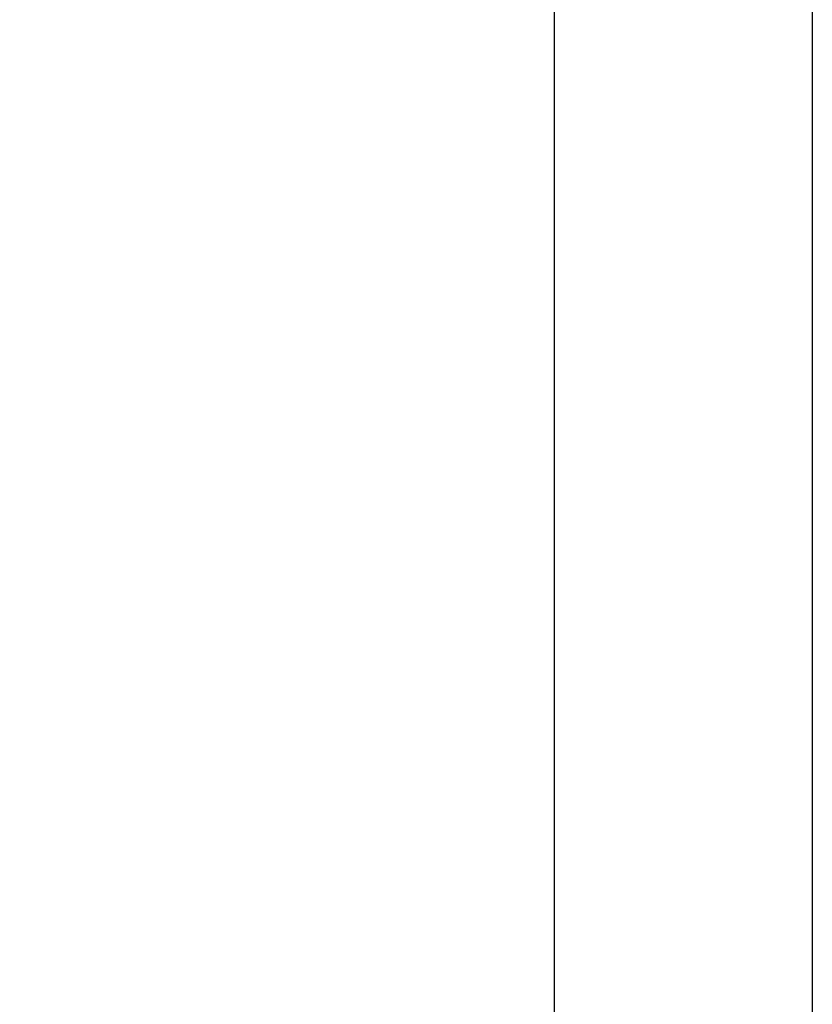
# Model space of a CAD drawing. Extents: x 68 to 125, y 76 to 211.
# Tile 18 of 89: x 81.13 to 84.68, y 119.15 to 123.55. Entities that reach past the tile are written whole.
import ezdxf

# ---------------------------------------------------------------- set-up
doc = ezdxf.new("R2010")
doc.units = 0
doc.layers.add('MAKE2D___U_53EF_U_89C1_U_0', color=7, linetype='CONTINUOUS')

msp = doc.modelspace()

# ---------------------------------------------------------------- linework, layer by layer
at = {"layer": 'MAKE2D___U_53EF_U_89C1_U_0', "color": 7}
msp.add_open_spline([(76.6301, 171.8462), (76.6365, 172.0291), (76.6429, 172.212), (76.6494, 172.3949), (76.6542, 172.5318), (76.6757, 172.6201), (76.7055, 172.684), (76.7354, 172.7479), (76.7736, 172.7874), (76.8177, 172.8098), (76.9058, 172.8546), (77.0174, 172.831), (77.1463, 172.7568), (77.2752, 172.6827), (77.4214, 172.5581), (77.586, 172.3796), (77.7507, 172.201), (77.9339, 171.9685), (78.1484, 171.6443), (79.708, 169.2881), (81.2675, 166.9319), (82.827, 164.5757), (84.1082, 162.6401), (84.68, 160.7402), (84.68, 158.419), (84.68, 136.476), (84.68, 114.533), (84.68, 92.59), (84.68, 90.2689), (84.1082, 88.3689), (82.827, 86.4333), (81.2675, 84.0771), (79.708, 81.7209), (78.1484, 79.3647), (77.9339, 79.0405), (77.7507, 78.808), (77.586, 78.6295), (77.4214, 78.4509), (77.2752, 78.3263), (77.1463, 78.2522), (77.0174, 78.1781), (76.9058, 78.1544), (76.8177, 78.1992), (76.7736, 78.2216), (76.7354, 78.2612), (76.7055, 78.325), (76.6757, 78.3889), (76.6542, 78.4772), (76.6494, 78.6142), (76.6429, 78.797), (76.6365, 78.9799), (76.6301, 79.1628), (76.6301, 110.0573), (76.6301, 140.9517), (76.6301, 171.8462), (78.3748, 169.2103), (80.1195, 166.5743), (81.8642, 163.9384), (83.0127, 162.2031), (83.5253, 160.4999), (83.5253, 158.419), (83.5253, 136.476), (83.5253, 114.533), (83.5253, 92.59), (83.5253, 90.5091), (83.0127, 88.8059), (81.8642, 87.0707), (80.1195, 84.4347), (78.3748, 81.7987), (76.6301, 79.1628)], degree=3, knots=[0, 0, 0, 0, 1, 1, 1, 2, 2, 2, 3, 3, 3, 4, 4, 4, 5, 5, 5, 6, 6, 6, 7, 7, 7, 8, 8, 8, 9, 9, 9, 10, 10, 10, 11, 11, 11, 12, 12, 12, 13, 13, 13, 14, 14, 14, 15, 15, 15, 16, 16, 16, 17, 17, 17, 18, 18, 18, 19, 19, 19, 20, 20, 20, 21, 21, 21, 22, 22, 22, 23, 23, 23, 23], dxfattribs=at)

doc.saveas('drawing.dxf')
